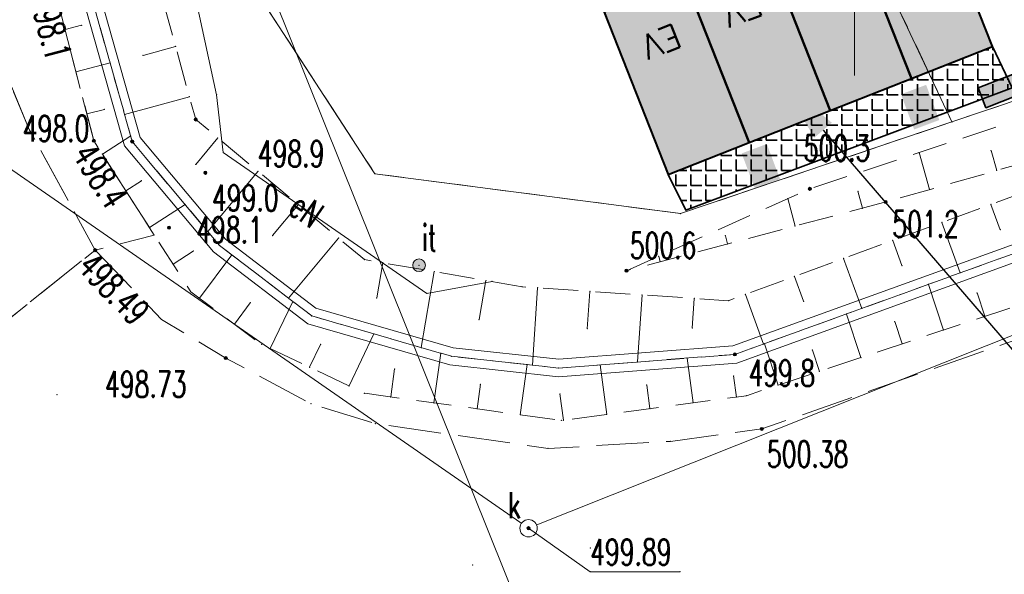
# Model space of a CAD drawing. Header units: metres. Extents: x 7422311 to 7422914, y 5495352 to 5495886.
# Tile 3 of 22: x 7422326 to 7422355, y 5495797 to 5495813. Entities that reach past the tile are written whole.
import ezdxf
from ezdxf import colors
from ezdxf.entities.mleader import LeaderData, LeaderLine
from ezdxf.enums import TextEntityAlignment as Align
from ezdxf.math import Vec2, Vec3

# ---------------------------------------------------------------- set-up
doc = ezdxf.new("R2010")
doc.units = ezdxf.units.M
doc.set_wipeout_variables(frame=1)
for name, pattern in [('L_0_03', [1, 0.5, -0.5]), ('L_0_04', [1.5, 1, -0.5]), ('L_0_06', [2, 1.5, -0.5])]:
    doc.linetypes.add(name, pattern=pattern)
doc.layers.get('0').update_dxf_attribs({"linetype": 'CONTINUOUS', "lineweight": 18})
doc.layers.add('!!!_EV_miejsca ładowania', color=3, linetype='CONTINUOUS')
doc.layers.add('Ładowarka', color=7, linetype='CONTINUOUS')
for name, color, linetype, lineweight in [('_PROelCAD_ODNOSNIKI_SZCZEGOL', 7, 'CONTINUOUS', 13), ('EGB_DzialkaEwidencyjna', 7, 'CONTINUOUS', 18), ('EGB_KonturKlasyfikacyjny', 96, 'CONTINUOUS', 18), ('EGB_KonturUzytkuGruntowego', 96, 'CONTINUOUS', 18), ('GES_InneUrzadzeniaTowarzyszac2', 7, 'CONTINUOUS', 18), ('GES_PrzewodElektroenergetyczny', 1, 'CONTINUOUS', 18), ('GES_PrzewodKanalizacyjny', 36, 'CONTINUOUS', 18), ('GES_Rzedna', 7, 'CONTINUOUS', 18), ('KR_ObiektKarto', 7, 'CONTINUOUS', 18), ('M_projekt', 134, 'CONTINUOUS', 0), ('OT_Komunikacja', 7, 'CONTINUOUS', 18), ('OT_Rzedna', 7, 'CONTINUOUS', 18), ('OT_Skarpa', 7, 'CONTINUOUS', 18), ('OT_ZagospodarowanieTerenu_P', 7, 'CONTINUOUS', 18)]:
    doc.layers.add(name, color=color, linetype=linetype, lineweight=lineweight)
doc.styles.add('Arial', font='arial.ttf')
doc.styles.get("Standard").update_dxf_attribs({"font": 'simplex.shx'})

# ---------------------------------------------------------------- blocks, each defined once
blk = doc.blocks.new('L_0_02_2')
at = {"color": 0}
blk.add_point((0, 0), dxfattribs=at)
blk = doc.blocks.new('L_0_02_1')
at = {"color": 0}
blk.add_point((0, 0), dxfattribs=at)
blk = doc.blocks.new('SUPW_O')
at = {"color": 0, "linetype": 'Continuous', "lineweight": 18}
blk.add_wipeout([(0, -0.5), (0.25, -0.433), (0.433, -0.25), (0.5, 0), (0.433, 0.25), (0.25, 0.433), (0, 0.5), (-0.25, 0.433), (-0.433, 0.25), (-0.5, 0), (-0.433, -0.25), (-0.25, -0.433)], dxfattribs=at)
blk.add_circle((0, 0), 0.5, dxfattribs=at)
blk = doc.blocks.new('SUPS01_05')
at = {"linetype": 'Continuous', "lineweight": 13}
blk.add_hatch(color=0, dxfattribs=at).paths.add_polyline_path([(0, -0.091, 1), (0, 0.091, 1)])
at = {"color": 0, "linetype": 'Continuous', "lineweight": 13}
blk.add_circle((0, 0), 0.0906, dxfattribs=at)
blk = doc.blocks.new('OTRN')
at = {"linetype": 'Continuous', "lineweight": 13}
blk.add_hatch(color=0, dxfattribs=at).paths.add_polyline_path([(0, -0.091, 1), (0, 0.091, 1)])
at = {"color": 0, "linetype": 'Continuous', "lineweight": 13}
blk.add_circle((0, 0), 0.0906, dxfattribs=at)
blk = doc.blocks.new('OTRS')
at = {"linetype": 'Continuous', "lineweight": 13}
blk.add_hatch(color=0, dxfattribs=at).paths.add_polyline_path([(0, -0.091, 1), (0, 0.091, 1)])
at = {"color": 0, "linetype": 'Continuous', "lineweight": 13}
blk.add_circle((0, 0), 0.0906, dxfattribs=at)
blk = doc.blocks.new('OTZI')
at = {"linetype": 'Continuous', "lineweight": 18}
blk.add_hatch(color=0, dxfattribs=at).paths.add_polyline_path([(0, -0.361, 1), (0, 0.361, 1)])
at = {"color": 0, "linetype": 'Continuous', "lineweight": 18}
blk.add_circle((0, 0), 0.361, dxfattribs=at)
blk = doc.blocks.new('EV1')
at = {"lineweight": 40, "true_color": 0xafd9aa}
h = blk.add_hatch(color=9, dxfattribs=at)
h.dxf.hatch_style = 1
h.paths.add_polyline_path([(0, 0), (2.5, 0), (2.5, 5), (0, 5)])
at = {"color": 114, "lineweight": 40, "true_color": 0x139b48}
blk.add_lwpolyline([(0, 0), (2.5, 0), (2.5, 5), (0, 5)], close=True, dxfattribs=at)
blk = doc.blocks.new('EV25')
at = {"layer": 'Ładowarka'}
blk.add_blockref('EV1', (-1.25, 0), dxfattribs=at)
at = {"layer": 'Ładowarka', "color": 7, "lineweight": 140, "true_color": 0xffffff, "insert": (-0.522, 1.732), "char_height": 0.6991, "attachment_point": 1}
blk.add_mtext_dynamic_manual_height_columns('EV', width=0.58533, gutter_width=3.496, heights=[0], dxfattribs=at)

msp = doc.modelspace()

# ---------------------------------------------------------------- hatches: boundary and pattern name
at = {"layer": '!!!_EV_miejsca ładowania', "lineweight": 35, "true_color": 0xf26722}
h = msp.add_hatch(dxfattribs=at)
h.set_pattern_fill('ANGLE', color=30, scale=0.062)
h.set_pattern_definition([(0, (7419607.69035, 5495766.32567), (0, 0.43307), [0.31496, -0.11811]), (90, (7419607.69035, 5495766.32567), (-0.43307, 3e-17), [0.31496, -0.11811])])
h.paths.add_polyline_path([(7422349.56, 5495810.056), (7422347.234, 5495809.139), (7422344.908, 5495808.222), (7422345.416, 5495807.19), (7422354.77, 5495810.708), (7422354.211, 5495811.89), (7422351.886, 5495810.973)])
at = {"layer": 'M_projekt', "linetype": 'Continuous'}
h = msp.add_hatch(color=1, dxfattribs=at)
h.dxf.hatch_style = 1
h.paths.add_polyline_path([(7422353.796, 5495810.703), (7422355.175, 5495811.244), (7422355.398, 5495810.676), (7422354.019, 5495810.135)])
at = {"layer": 'Ładowarka'}
h = msp.add_hatch(color=5, dxfattribs=at)
h.dxf.hatch_style = 1
h.paths.add_polyline_path([(7422352.306, 5495810.79), (7422351.585, 5495810.519), (7422351.963, 5495809.51), (7422352.684, 5495809.781)])
h = msp.add_hatch(color=5, dxfattribs=at)
h.dxf.hatch_style = 1
h.paths.add_polyline_path([(7422347.739, 5495809.093), (7422347.018, 5495808.823), (7422347.397, 5495807.814), (7422348.117, 5495808.084)])

# ---------------------------------------------------------------- linework, layer by layer
at = {"layer": '!!!_EV_miejsca ładowania', "color": 32, "lineweight": 35, "true_color": 0xcd6928}
msp.add_lwpolyline([(7422344.908, 5495808.222), (7422345.416, 5495807.19), (7422354.77, 5495810.708), (7422354.211, 5495811.89), (7422344.908, 5495808.222)], dxfattribs=at)
at = {"linetype": 'Continuous', "lineweight": 18, "flags": 128}
msp.add_lwpolyline([(7422350.254, 5495811.057), (7422350.254, 5495816.057)], dxfattribs=at)
for p in [(7422327.619, 5495812.376), (7422328.095, 5495812.499), (7422330.787, 5495811.893), (7422329.854, 5495811.636), (7422327.932, 5495811.166), (7422328.91, 5495811.419), (7422331.185, 5495810.447), (7422331.964, 5495810.507), (7422331.964, 5495810.507), (7422328.747, 5495810.086), (7422328.245, 5495809.956), (7422329.328, 5495809.935), (7422331.365, 5495809.796), (7422331.365, 5495809.796), (7422326.594, 5495809.507), (7422326.594, 5495809.507), (7422326.594, 5495809.507), (7422326.594, 5495809.507), (7422353.044, 5495809.727), (7422353.044, 5495809.727), (7422353.044, 5495809.727), (7422353.044, 5495809.727), (7422353.044, 5495809.727), (7422353.044, 5495809.727), (7422353.044, 5495809.727), (7422353.044, 5495809.727), (7422353.044, 5495809.727), (7422353.044, 5495809.727), (7422353.044, 5495809.727), (7422353.044, 5495809.727), (7422353.044, 5495809.727), (7422353.044, 5495809.727), (7422353.044, 5495809.727), (7422353.044, 5495809.727), (7422328.444, 5495809.187), (7422328.444, 5495809.187), (7422328.444, 5495809.187), (7422328.444, 5495809.187), (7422329.501, 5495809.323), (7422331.999, 5495809.269), (7422329.545, 5495809.163), (7422329.545, 5495809.163), (7422329.545, 5495809.163), (7422329.545, 5495809.163), (7422329.545, 5495809.163), (7422329.545, 5495809.163), (7422354.168, 5495808.906), (7422328.691, 5495808.803), (7422332.154, 5495808.847), (7422332.154, 5495808.847), (7422352.105, 5495808.847), (7422331.366, 5495808.508), (7422333.152, 5495808.31), (7422336.504, 5495808.237), (7422336.504, 5495808.237), (7422336.504, 5495808.237), (7422336.504, 5495808.237), (7422336.504, 5495808.237), (7422336.504, 5495808.237), (7422336.504, 5495808.237), (7422336.504, 5495808.237), (7422336.504, 5495808.237), (7422336.504, 5495808.237), (7422336.504, 5495808.237), (7422336.504, 5495808.237), (7422354.331, 5495808.335), (7422329.809, 5495808.036), (7422348.974, 5495807.807), (7422348.974, 5495807.807), (7422352.407, 5495807.787), (7422329.365, 5495807.751), (7422348.339, 5495807.524), (7422350.352, 5495807.737), (7422331.064, 5495807.355), (7422334.305, 5495807.351), (7422350.481, 5495807.251), (7422351.144, 5495807.427), (7422351.144, 5495807.427), (7422354.166, 5495807.357), (7422345.264, 5495807.097), (7422345.264, 5495807.097), (7422345.264, 5495807.097), (7422345.264, 5495807.097), (7422345.264, 5495807.097), (7422345.264, 5495807.097), (7422345.264, 5495807.097), (7422345.264, 5495807.097), (7422345.264, 5495807.097), (7422345.264, 5495807.097), (7422345.264, 5495807.097), (7422345.264, 5495807.097), (7422330.04, 5495806.699), (7422348.547, 5495806.739), (7422352.757, 5495806.841), (7422330.174, 5495806.477), (7422330.174, 5495806.477), (7422331.714, 5495806.581), (7422333.57, 5495806.466), (7422335.459, 5495806.392), (7422346.552, 5495806.462), (7422354.431, 5495806.632), (7422332.048, 5495806.184), (7422332.048, 5495806.184), (7422332.048, 5495806.184), (7422332.048, 5495806.184), (7422332.048, 5495806.184), (7422332.048, 5495806.184), (7422346.614, 5495806.226), (7422351.349, 5495806.324), (7422328.484, 5495806.047), (7422328.484, 5495806.047), (7422328.484, 5495806.047), (7422328.484, 5495806.047), (7422328.484, 5495806.047), (7422328.484, 5495806.047), (7422331.295, 5495806.018), (7422332.397, 5495805.916), (7422344.639, 5495805.871), (7422349.941, 5495805.808), (7422330.715, 5495805.647), (7422336.201, 5495805.775), (7422336.201, 5495805.775), (7422336.728, 5495805.684), (7422344.681, 5495805.714), (7422351.613, 5495805.605), (7422338.206, 5495805.429), (7422343.714, 5495805.457), (7422343.714, 5495805.457), (7422348.532, 5495805.292), (7422353.287, 5495805.396), (7422339.684, 5495805.174), (7422339.864, 5495805.147), (7422339.864, 5495805.147), (7422340.724, 5495804.995), (7422340.724, 5495804.995), (7422341.168, 5495804.965), (7422352.37, 5495805.064), (7422331.225, 5495804.851), (7422331.225, 5495804.851), (7422331.47, 5495804.669), (7422334.026, 5495804.668), (7422336.554, 5495804.677), (7422337.994, 5495804.807), (7422337.994, 5495804.807), (7422342.665, 5495804.864), (7422344.161, 5495804.763), (7422347.124, 5495804.776), (7422353.769, 5495804.819), (7422332.931, 5495804.539), (7422334.148, 5495804.575), (7422345.658, 5495804.662), (7422346.634, 5495804.596), (7422346.634, 5495804.596), (7422348.794, 5495804.578), (7422334.691, 5495804.159), (7422334.691, 5495804.159), (7422334.691, 5495804.159), (7422334.691, 5495804.159), (7422334.691, 5495804.159), (7422334.691, 5495804.159), (7422350.019, 5495804.212), (7422350.466, 5495804.374), (7422353.993, 5495804.149), (7422330.384, 5495804.057), (7422330.384, 5495804.057), (7422332.473, 5495803.923), (7422339.491, 5495804.054), (7422351.408, 5495803.998), (7422336.473, 5495803.643), (7422342.592, 5495803.793), (7422345.6, 5495803.809), (7422352.807, 5495803.754), (7422333.253, 5495803.343), (7422333.253, 5495803.343), (7422334.944, 5495803.34), (7422347.646, 5495803.352), (7422347.668, 5495803.36), (7422351.621, 5495803.358), (7422333.504, 5495803.223), (7422337.831, 5495803.251), (7422338.391, 5495803.089), (7422338.698, 5495803), (7422338.698, 5495803), (7422338.698, 5495803), (7422338.698, 5495803), (7422338.698, 5495803), (7422338.698, 5495803), (7422346.822, 5495803.054), (7422346.822, 5495803.054), (7422346.822, 5495803.054), (7422346.822, 5495803.054), (7422346.822, 5495803.054), (7422346.822, 5495803.054), (7422349.046, 5495803.177), (7422332.23, 5495802.95), (7422332.23, 5495802.95), (7422340.87, 5495802.763), (7422341.018, 5495802.746), (7422342.958, 5495802.755), (7422344.032, 5495802.838), (7422345.454, 5495802.948), (7422350.435, 5495802.963), (7422334.632, 5495802.686), (7422337.067, 5495802.637), (7422341.775, 5495802.664), (7422341.775, 5495802.664), (7422341.775, 5495802.664), (7422341.775, 5495802.664), (7422341.775, 5495802.664), (7422341.775, 5495802.664), (7422346.784, 5495802.438), (7422349.249, 5495802.568), (7422335.761, 5495802.148), (7422339.53, 5495802.196), (7422344.296, 5495802.175), (7422348.063, 5495802.173), (7422327.384, 5495801.897), (7422336.199, 5495801.939), (7422336.199, 5495801.939), (7422341.808, 5495801.919), (7422347.152, 5495801.87), (7422347.152, 5495801.87), (7422334.669, 5495801.641), (7422334.669, 5495801.641), (7422336.956, 5495801.835), (7422338.194, 5495801.664), (7422345.626, 5495801.665), (7422346.865, 5495801.831), (7422339.433, 5495801.493), (7422340.671, 5495801.322), (7422343.148, 5495801.333), (7422344.387, 5495801.499), (7422336.513, 5495801.066), (7422336.513, 5495801.066), (7422341.849, 5495801.159), (7422341.849, 5495801.159), (7422341.909, 5495801.167), (7422347.595, 5495800.914), (7422347.595, 5495800.914), (7422344.973, 5495800.558), (7422344.973, 5495800.558), (7422341.47, 5495800.355), (7422341.47, 5495800.355), (7422342.676, 5495797.494), (7422339.304, 5495797.007), (7422342.676, 5495796.819), (7422345.254, 5495796.819)]:
    msp.add_point(p)
at = {"layer": 'EGB_DzialkaEwidencyjna', "linetype": 'CONTINUOUS', "lineweight": 18}
for p, q in [((7422353.044, 5495809.727), (7422342.744, 5495831.677)), ((7422342.744, 5495831.677), (7422353.044, 5495809.727)), ((7422390.374, 5495822.387), (7422353.044, 5495809.727)), ((7422336.504, 5495808.237), (7422332.664, 5495814.137)), ((7422353.044, 5495809.727), (7422345.264, 5495807.097)), ((7422345.264, 5495807.097), (7422336.504, 5495808.237))]:
    msp.add_line(p, q, dxfattribs=at)
at = {"layer": 'EGB_KonturKlasyfikacyjny', "color": 82, "linetype": 'L_0_06', "lineweight": 18, "flags": 128}
msp.add_lwpolyline([(7422345.264, 5495807.097), (7422336.504, 5495808.237), (7422332.664, 5495814.137), (7422331.494, 5495820.467), (7422342.744, 5495831.677), (7422353.044, 5495809.727)], close=True, dxfattribs=at)
at = {"layer": 'EGB_KonturUzytkuGruntowego', "color": 96, "linetype": 'L_0_03', "lineweight": 18, "flags": 128}
for points in [[(7422353.044, 5495809.727), (7422342.744, 5495831.677), (7422344.014, 5495832.937), (7422355.424, 5495831.237), (7422355.134, 5495834.207), (7422363.764, 5495834.537), (7422389.924, 5495835.167), (7422394.984, 5495824.447), (7422390.374, 5495822.387)], [(7422345.264, 5495807.097), (7422336.504, 5495808.237), (7422332.664, 5495814.137), (7422331.494, 5495820.467), (7422342.744, 5495831.677), (7422353.044, 5495809.727)]]:
    msp.add_lwpolyline(points, close=True, dxfattribs=at)
at = {"layer": 'GES_InneUrzadzeniaTowarzyszac2'}
msp.add_point((7422340.908, 5495798.066), dxfattribs=at)
at = {"layer": 'GES_PrzewodElektroenergetyczny', "color": 1, "linetype": 'Continuous', "lineweight": 18, "flags": 128}
for points in [[(7422363.144, 5495848.577), (7422359.884, 5495845.467), (7422359.29, 5495844.801), (7422358.974, 5495844.447), (7422357.924, 5495843.467), (7422357.58, 5495843.211), (7422356.834, 5495842.657), (7422346.694, 5495830.767), (7422341.174, 5495829.697), (7422336.504, 5495825.907), (7422332.114, 5495822.187), (7422330.344, 5495817.997), (7422331.964, 5495810.507), (7422332.154, 5495808.847), (7422337.994, 5495804.807), (7422339.864, 5495805.147)], [(7422344.47, 5495786.222), (7422331.264, 5495819.147)]]:
    msp.add_lwpolyline(points, dxfattribs=at)
at = {"layer": 'GES_PrzewodKanalizacyjny', "color": 36, "linetype": 'Continuous', "lineweight": 18, "flags": 128}
msp.add_lwpolyline([(7422463.144, 5495844.657), (7422447.174, 5495838.307), (7422396.35, 5495819.815), (7422376.694, 5495812.343), (7422340.908, 5495798.066), (7422317.474, 5495814.337)], dxfattribs=at)
at = {"layer": 'KR_ObiektKarto', "linetype": 'Continuous', "lineweight": 18, "flags": 128}
for points in [[(7422327.619, 5495812.376), (7422328.095, 5495812.499)], [(7422330.787, 5495811.893), (7422329.854, 5495811.636)], [(7422327.932, 5495811.166), (7422328.91, 5495811.419)], [(7422331.185, 5495810.447), (7422329.328, 5495809.935)], [(7422328.245, 5495809.956), (7422328.747, 5495810.086)], [(7422328.691, 5495808.803), (7422329.501, 5495809.323)], [(7422331.999, 5495809.269), (7422331.366, 5495808.508)], [(7422354.331, 5495808.335), (7422354.168, 5495808.906)], [(7422352.407, 5495807.787), (7422352.105, 5495808.847)], [(7422333.152, 5495808.31), (7422331.714, 5495806.581)], [(7422329.365, 5495807.751), (7422329.809, 5495808.036)], [(7422348.547, 5495806.739), (7422348.339, 5495807.524)], [(7422350.481, 5495807.251), (7422350.352, 5495807.737)], [(7422330.04, 5495806.699), (7422331.064, 5495807.355)], [(7422334.305, 5495807.351), (7422333.57, 5495806.466)], [(7422354.166, 5495807.357), (7422354.431, 5495806.632)], [(7422352.757, 5495806.841), (7422353.287, 5495805.396)], [(7422335.459, 5495806.392), (7422334.026, 5495804.668)], [(7422346.614, 5495806.226), (7422346.552, 5495806.462)], [(7422351.349, 5495806.324), (7422351.613, 5495805.605)], [(7422330.715, 5495805.647), (7422331.295, 5495806.018)], [(7422331.47, 5495804.669), (7422332.397, 5495805.916)], [(7422344.681, 5495805.714), (7422344.639, 5495805.871)], [(7422349.941, 5495805.808), (7422350.466, 5495804.374)], [(7422336.728, 5495805.684), (7422336.554, 5495804.677)], [(7422338.206, 5495805.429), (7422337.831, 5495803.251)], [(7422348.532, 5495805.292), (7422348.794, 5495804.578)], [(7422339.684, 5495805.174), (7422339.491, 5495804.054)], [(7422341.168, 5495804.965), (7422341.018, 5495802.746)], [(7422352.807, 5495803.754), (7422352.37, 5495805.064)], [(7422342.665, 5495804.864), (7422342.592, 5495803.793)], [(7422344.161, 5495804.763), (7422344.032, 5495802.838)], [(7422347.124, 5495804.776), (7422347.646, 5495803.352)], [(7422353.993, 5495804.149), (7422353.769, 5495804.819)], [(7422332.473, 5495803.923), (7422332.931, 5495804.539)], [(7422333.504, 5495803.223), (7422334.148, 5495804.575)], [(7422345.658, 5495804.662), (7422345.6, 5495803.809)], [(7422350.435, 5495802.963), (7422350.019, 5495804.212)], [(7422351.621, 5495803.358), (7422351.408, 5495803.998)], [(7422335.761, 5495802.148), (7422336.473, 5495803.643)], [(7422334.632, 5495802.686), (7422334.944, 5495803.34)], [(7422348.063, 5495802.173), (7422347.668, 5495803.36)], [(7422338.194, 5495801.664), (7422338.391, 5495803.089)], [(7422349.249, 5495802.568), (7422349.046, 5495803.177)], [(7422340.671, 5495801.322), (7422340.87, 5495802.763)], [(7422343.148, 5495801.333), (7422342.958, 5495802.755)], [(7422345.626, 5495801.665), (7422345.454, 5495802.948)], [(7422336.956, 5495801.835), (7422337.067, 5495802.637)], [(7422346.865, 5495801.831), (7422346.784, 5495802.438)], [(7422339.433, 5495801.493), (7422339.53, 5495802.196)], [(7422344.387, 5495801.499), (7422344.296, 5495802.175)], [(7422341.909, 5495801.167), (7422341.808, 5495801.919)]]:
    msp.add_lwpolyline(points, dxfattribs=at)
at = {"layer": 'M_projekt', "color": 1, "linetype": 'Continuous', "lineweight": 35}
msp.add_lwpolyline([(7422353.796, 5495810.703), (7422355.175, 5495811.244), (7422355.398, 5495810.676), (7422354.019, 5495810.135)], close=True, dxfattribs=at)
at = {"layer": 'OT_Komunikacja', "linetype": 'CONTINUOUS', "lineweight": 18}
for p, q in [((7422327.99, 5495813.762), (7422329.319, 5495809.043)), ((7422328.478, 5495813.873), (7422329.772, 5495809.283)), ((7422346.769, 5495803.3), (7422365.099, 5495809.942)), ((7422346.875, 5495802.807), (7422365.269, 5495809.472)), ((7422329.772, 5495809.283), (7422332.221, 5495806.366)), ((7422329.319, 5495809.043), (7422331.874, 5495806.002)), ((7422332.221, 5495806.366), (7422334.805, 5495804.386)), ((7422331.874, 5495806.002), (7422334.576, 5495803.932)), ((7422334.805, 5495804.386), (7422338.747, 5495803.246)), ((7422334.576, 5495803.932), (7422338.65, 5495802.753)), ((7422341.779, 5495802.915), (7422346.769, 5495803.3)), ((7422338.747, 5495803.246), (7422341.779, 5495802.915)), ((7422338.65, 5495802.753), (7422341.771, 5495802.413)), ((7422341.771, 5495802.413), (7422346.875, 5495802.807))]:
    msp.add_line(p, q, dxfattribs=at)
at = {"layer": 'OT_Komunikacja', "color": 7, "linetype": 'L_0_06', "lineweight": 18, "flags": 128}
for points in [[(7422324.784, 5495813.867), (7422324.634, 5495816.857), (7422325.104, 5495820.287), (7422326.424, 5495823.557), (7422327.354, 5495824.797), (7422328.104, 5495825.567), (7422332.074, 5495829.237), (7422333.614, 5495830.447), (7422335.374, 5495831.447), (7422337.274, 5495832.227), (7422329.244, 5495823.967), (7422327.414, 5495821.537), (7422326.664, 5495818.937), (7422326.714, 5495816.147), (7422327.334, 5495813.477), (7422328.444, 5495809.187), (7422330.174, 5495806.477), (7422328.484, 5495806.047), (7422326.594, 5495809.507)], [(7422325.104, 5495820.287), (7422324.634, 5495816.857), (7422324.784, 5495813.867), (7422326.594, 5495809.507), (7422328.484, 5495806.047), (7422319.534, 5495798.907), (7422316.735, 5495800.338), (7422312.549, 5495811.108), (7422314.814, 5495813.227), (7422326.424, 5495823.557)]]:
    msp.add_lwpolyline(points, close=True, dxfattribs=at)
msp.add_lwpolyline([(7422328.484, 5495806.047), (7422330.384, 5495804.057), (7422332.23, 5495802.95), (7422334.669, 5495801.641), (7422336.513, 5495801.066), (7422341.47, 5495800.355), (7422344.973, 5495800.558), (7422347.595, 5495800.914), (7422358.914, 5495804.89), (7422364.994, 5495806.947), (7422369.404, 5495800.357), (7422361.097, 5495796.765), (7422360.657, 5495794.413), (7422361.182, 5495791.063), (7422361.964, 5495789.189), (7422360.854, 5495788.957), (7422358.58, 5495788.487), (7422357.815, 5495790.193), (7422355.745, 5495794.858), (7422350.111, 5495792.168), (7422348.257, 5495789.402), (7422347.474, 5495788.037), (7422345.553, 5495786.838), (7422339.994, 5495787.499), (7422340.124, 5495787.846, 0.051197), (7422340.16, 5495788.944, 0.051197), (7422339.972, 5495790.026, 0.089478), (7422338.551, 5495791.565, 0.089478), (7422336.682, 5495792.51), (7422327.938, 5495795.271), (7422325.464, 5495795.997), (7422319.534, 5495798.907)], format="xyb", close=True, dxfattribs=at)
at = {"layer": 'OT_Rzedna'}
for p in [(7422331.365, 5495809.796), (7422328.444, 5495809.187), (7422329.545, 5495809.163), (7422331.641, 5495808.267), (7422348.974, 5495807.807), (7422351.144, 5495807.427), (7422330.601, 5495806.69), (7422328.484, 5495806.047), (7422343.714, 5495805.457), (7422346.822, 5495803.054), (7422332.23, 5495802.95), (7422347.595, 5495800.914)]:
    msp.add_point(p, dxfattribs=at)
at = {"layer": 'OT_Skarpa', "color": 7, "linetype": 'L_0_04', "lineweight": 18, "flags": 128}
for points in [[(7422400.884, 5495827.277), (7422397.084, 5495824.977), (7422394.864, 5495824.387), (7422392.054, 5495821.837), (7422361.814, 5495810.467), (7422351.144, 5495807.427), (7422343.714, 5495805.457), (7422348.974, 5495807.807), (7422358.374, 5495810.927), (7422386.364, 5495821.997), (7422391.014, 5495824.477), (7422400.354, 5495830.247), (7422394.744, 5495844.187), (7422394.194, 5495845.237), (7422393.354, 5495846.297), (7422392.294, 5495847.237), (7422395.484, 5495851.027), (7422396.514, 5495848.167), (7422397.404, 5495845.327), (7422402.484, 5495834.484), (7422403.424, 5495831.837), (7422403.514, 5495829.337)], [(7422365.184, 5495809.707), (7422346.822, 5495803.054), (7422341.775, 5495802.664), (7422338.698, 5495803), (7422334.691, 5495804.159), (7422332.048, 5495806.184), (7422329.545, 5495809.163), (7422328.234, 5495813.817), (7422327.754, 5495816.567), (7422327.994, 5495820.537), (7422328.574, 5495821.087), (7422329.104, 5495822.107), (7422331.824, 5495825.387), (7422336.814, 5495828.687), (7422343.304, 5495832.177), (7422347.254, 5495832.787), (7422348.504, 5495832.307), (7422341.054, 5495829.947), (7422333.993, 5495825.119), (7422331.293, 5495821.702), (7422330.251, 5495817.67), (7422330.117, 5495814.319), (7422331.365, 5495809.796), (7422336.201, 5495805.775), (7422340.724, 5495804.995), (7422346.634, 5495804.596), (7422361.434, 5495810.021), (7422364.674, 5495811.367)], [(7422328.574, 5495821.087), (7422327.994, 5495820.537), (7422327.754, 5495816.567), (7422328.234, 5495813.817), (7422329.545, 5495809.163), (7422332.048, 5495806.184), (7422334.691, 5495804.159), (7422338.698, 5495803), (7422341.775, 5495802.664), (7422346.822, 5495803.054), (7422365.184, 5495809.707), (7422365.364, 5495807.937), (7422347.152, 5495801.87), (7422341.849, 5495801.159), (7422336.199, 5495801.939), (7422333.253, 5495803.343), (7422331.225, 5495804.851), (7422328.444, 5495809.187), (7422327.334, 5495813.477), (7422326.714, 5495816.147), (7422326.664, 5495818.937), (7422327.414, 5495821.537)]]:
    msp.add_lwpolyline(points, close=True, dxfattribs=at)
at = {"layer": 'OT_ZagospodarowanieTerenu_P'}
msp.add_point((7422337.769, 5495805.612), dxfattribs=at)

# ---------------------------------------------------------------- block references
at = {"layer": '!!!_EV_miejsca ładowania', "color": 0, "lineweight": 25, "rotation": 201.516080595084}
for p in [(7422351.215, 5495816.083), (7422348.889, 5495815.166), (7422346.563, 5495814.249), (7422344.237, 5495813.332)]:
    msp.add_blockref('EV25', p, dxfattribs=at)
at = {"layer": 'EGB_DzialkaEwidencyjna', "color": 7, "linetype": 'Continuous'}
for name, p, xscale, yscale, zscale, rotation in [('L_0_02_2', (7422353.044, 5495809.727), 0.5, 0.5, 0.5, 18.73), ('L_0_02_1', (7422353.044, 5495809.727), 0.4999999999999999, 0.4999999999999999, 0.4999999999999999, 115.14), ('L_0_02_2', (7422353.044, 5495809.727), 0.4999999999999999, 0.4999999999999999, 0.4999999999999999, 115.14), ('L_0_02_1', (7422353.044, 5495809.727), 0.5, 0.5, 0.5, 198.68), ('L_0_02_2', (7422353.044, 5495809.727), 0.5, 0.5, 0.5, 198.68), ('L_0_02_1', (7422353.044, 5495809.727), 0.5, 0.5, 0.5, 18.73), ('L_0_02_1', (7422336.504, 5495808.237), 0.4999999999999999, 0.4999999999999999, 0.4999999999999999, 123.06), ('L_0_02_2', (7422336.504, 5495808.237), 0.5, 0.5, 0.5, 352.59), ('L_0_02_2', (7422336.504, 5495808.237), 0.4999999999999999, 0.4999999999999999, 0.4999999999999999, 123.06), ('L_0_02_1', (7422336.504, 5495808.237), 0.5, 0.5, 0.5, 352.59), ('L_0_02_2', (7422345.264, 5495807.097), 0.5, 0.5, 0.5, 18.68), ('L_0_02_1', (7422345.264, 5495807.097), 0.4999999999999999, 0.4999999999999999, 0.4999999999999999, 172.59), ('L_0_02_2', (7422345.264, 5495807.097), 0.4999999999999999, 0.4999999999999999, 0.4999999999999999, 172.59), ('L_0_02_1', (7422345.264, 5495807.097), 0.5, 0.5, 0.5, 18.68)]:
    msp.add_blockref(name, p, dxfattribs=dict(at, xscale=xscale, yscale=yscale, zscale=zscale, rotation=rotation))
at = {"layer": 'OT_Rzedna', "linetype": 'Continuous', "xscale": 0.5, "yscale": 0.5, "zscale": 0.5}
for name, p in [('OTRN', (7422331.365, 5495809.796)), ('OTRN', (7422328.444, 5495809.187)), ('OTRN', (7422329.545, 5495809.163)), ('OTRN', (7422331.641, 5495808.267)), ('OTRN', (7422348.974, 5495807.807)), ('OTRN', (7422351.144, 5495807.427)), ('OTRN', (7422330.601, 5495806.69)), ('OTRS', (7422328.484, 5495806.047)), ('OTRN', (7422343.714, 5495805.457)), ('OTRN', (7422346.822, 5495803.054))]:
    msp.add_blockref(name, p, dxfattribs=at)
for p, rotation in [((7422332.23, 5495802.95), 252.9799999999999), ((7422347.595, 5495800.914), 277.17)]:
    msp.add_blockref('OTRS', p, dxfattribs=dict(at, rotation=rotation))
at = {"layer": 'OT_ZagospodarowanieTerenu_P', "linetype": 'Continuous', "xscale": 0.5, "yscale": 0.5, "zscale": 0.5}
msp.add_blockref('OTZI', (7422337.769, 5495805.612), dxfattribs=at)

# ---------------------------------------------------------------- texts
at = {"layer": 'GES_PrzewodElektroenergetyczny', "color": 1, "lineweight": 15, "width": 0.66}
msp.add_text('eN', height=0.75, rotation=325.3, dxfattribs=at).set_placement((7422334.537, 5495807.199), align=Align.MIDDLE_CENTER)
at = {"layer": 'GES_Rzedna', "color": 36, "lineweight": 15, "width": 0.66}
msp.add_text('499.89', height=0.75, dxfattribs=at).set_placement((7422342.676, 5495797.381), align=Align.MIDDLE_LEFT)
at = {"layer": 'OT_Rzedna', "color": 7, "lineweight": 15, "width": 0.66}
for s, rotation, p in [('498.1', 284.5, (7422327.334, 5495813.477)), ('498.4', 302.2, (7422328.444, 5495809.187)), ('498.49', 313.7, (7422328.484, 5495806.047))]:
    msp.add_text(s, height=0.75, rotation=rotation, dxfattribs=at).set_placement(p, align=Align.TOP_LEFT)
for s, p in [('498.0', (7422326.407, 5495809.913)), ('498.9', (7422333.143, 5495809.191)), ('500.3', (7422348.795, 5495809.351)), ('499.0', (7422331.832, 5495807.92)), ('498.1', (7422331.381, 5495807.002)), ('501.2', (7422351.337, 5495807.17)), ('500.6', (7422343.811, 5495806.555)), ('499.8', (7422347.213, 5495802.897)), ('498.73', (7422328.765, 5495802.574)), ('500.38', (7422347.743, 5495800.567))]:
    msp.add_text(s, height=0.75, dxfattribs=at).set_placement(p, align=Align.TOP_LEFT)
at = {"layer": 'OT_ZagospodarowanieTerenu_P', "color": 7, "lineweight": 15, "width": 0.66}
msp.add_text('it', height=0.75, dxfattribs=at).set_placement((7422338.058, 5495805.798), align=Align.BOTTOM_CENTER)

# ---------------------------------------------------------------- next in the draw order: block references
at = {"layer": 'GES_InneUrzadzeniaTowarzyszac2', "linetype": 'Continuous', "xscale": 0.5, "yscale": 0.5, "zscale": 0.5}
msp.add_blockref('SUPW_O', (7422340.908, 5495798.066), dxfattribs=at)

# ---------------------------------------------------------------- next in the draw order: linework, layer by layer
msp.add_point((7422340.908, 5495798.066))
msp.add_point((7422340.908, 5495798.066))
at = {"layer": 'GES_Rzedna', "color": 7, "linetype": 'Continuous', "lineweight": 13, "flags": 128}
msp.add_lwpolyline([(7422345.254, 5495796.819), (7422342.676, 5495796.819), (7422340.908, 5495798.066)], dxfattribs=at)
at = {"layer": 'GES_Rzedna', "color": 36}
msp.add_point((7422340.908, 5495798.066), dxfattribs=at)

# ---------------------------------------------------------------- next in the draw order: block references
at = {"layer": 'GES_Rzedna', "color": 36, "linetype": 'Continuous', "xscale": 0.5, "yscale": 0.5, "zscale": 0.5}
msp.add_blockref('SUPS01_05', (7422340.908, 5495798.066), dxfattribs=at)

# ---------------------------------------------------------------- next in the draw order: texts
at = {"layer": 'GES_InneUrzadzeniaTowarzyszac2', "color": 7, "lineweight": 15, "width": 0.66}
msp.add_text('k', height=0.75, dxfattribs=at).set_placement((7422340.319, 5495798.128), align=Align.BOTTOM_LEFT)

# ---------------------------------------------------------------- next in the draw order: leaders
at = {"layer": '_PROelCAD_ODNOSNIKI_SZCZEGOL', "lineweight": 18}
ml = msp.add_multileader_mtext('Standard', dxfattribs=at)
ml.set_content('planowana trasa zasilania ZKŁ DC1, DC2, ZK1\\Pproj. 2x(2x4x240mm2) \\Pproj. YAKXS 5x50mm\\Pdł. trasy 76 m\\Pdopuszczalny wykop otwarty lub przewiert', color=256, style='Arial')
ml.set_leader_properties()
ml.build(insert=Vec2(0, 0))
ml.multileader.update_dxf_attribs({"text_left_attachment_type": 6, "text_right_attachment_type": 6, "dogleg_length": 1, "arrow_head_size": 2})
ctx = ml.context
ctx.base_point, ctx.char_height, ctx.arrow_head_size, ctx.landing_gap_size, ctx.plane_origin = Vec3(7422324.406, 5495831.429, 10.1), 1.5, 2, 0.4, Vec3(7422404.378, 5495801.525, 10.1)
ctx.left_attachment, ctx.right_attachment = 6, 6
notes = []
notes.append((ctx, [(0, (1, 1, 0), (7422368.36, 5495831.429, 10.1), (-1, 0), 0, [(0, [(7422370.52, 5495817.142, 10.1)], 256, [])])]))
ctx.mtext.insert, ctx.mtext.flow_direction = Vec3(7422324.806, 5495833.37, 10.1), 5
ctx.mtext.has_bg_fill, ctx.mtext.bg_color, ctx.mtext.bg_scale_factor, ctx.mtext.bg_transparency, ctx.mtext.use_window_bg_color = 1, -939524096, 1.1, 0, 1
for ctx, leaders in notes:
    for number, flags, end, landing, length, lines in leaders:
        leader = LeaderData()
        leader.index, (leader.has_last_leader_line, leader.has_dogleg_vector, leader.attachment_direction) = number, flags
        leader.last_leader_point, leader.dogleg_vector, leader.dogleg_length = Vec3(end), Vec3(landing), length
        for number, points, colour, breaks in lines:
            line = LeaderLine()
            line.index, line.vertices, line.color, line.breaks = number, Vec3.list(points), colors.encode_raw_color(colour), breaks
            leader.lines.append(line)
        ctx.leaders.append(leader)

# ---------------------------------------------------------------- next in the draw order: leaders
ml = msp.add_multileader_mtext('Standard', dxfattribs=at)
ml.set_content('miejsca ładowania EV\\Pistniejąca nawierzchnia bez modernizacji \\Ptylko malowanie (biała koperta +logo moya)', color=256, style='Arial')
ml.set_leader_properties()
ml.build(insert=Vec2(0, 0))
ml.multileader.update_dxf_attribs({"text_left_attachment_type": 6, "text_right_attachment_type": 6, "dogleg_length": 1, "arrow_head_size": 2})
ctx = ml.context
ctx.base_point, ctx.char_height, ctx.arrow_head_size, ctx.landing_gap_size, ctx.plane_origin = Vec3(7422358.122, 5495799.297, 10.1), 1.5, 2, 0.4, Vec3(7422432.138, 5495774.89, 10.1)
ctx.left_attachment, ctx.right_attachment = 6, 6
notes = []
notes.append((ctx, [(1, (1, 1, 0), (7422358.122, 5495799.297, 10.1), (1, 0), 0, [(0, [(7422348.049, 5495811.006, 10.1)], 256, [])])]))
ctx.mtext.insert, ctx.mtext.flow_direction = Vec3(7422358.522, 5495801.238, 10.1), 5
ctx.mtext.has_bg_fill, ctx.mtext.bg_color, ctx.mtext.bg_scale_factor, ctx.mtext.bg_transparency, ctx.mtext.use_window_bg_color = 1, -939524096, 1.1, 0, 1
for ctx, leaders in notes:
    for number, flags, end, landing, length, lines in leaders:
        leader = LeaderData()
        leader.index, (leader.has_last_leader_line, leader.has_dogleg_vector, leader.attachment_direction) = number, flags
        leader.last_leader_point, leader.dogleg_vector, leader.dogleg_length = Vec3(end), Vec3(landing), length
        for number, points, colour, breaks in lines:
            line = LeaderLine()
            line.index, line.vertices, line.color, line.breaks = number, Vec3.list(points), colors.encode_raw_color(colour), breaks
            leader.lines.append(line)
        ctx.leaders.append(leader)

doc.saveas('drawing.dxf')
